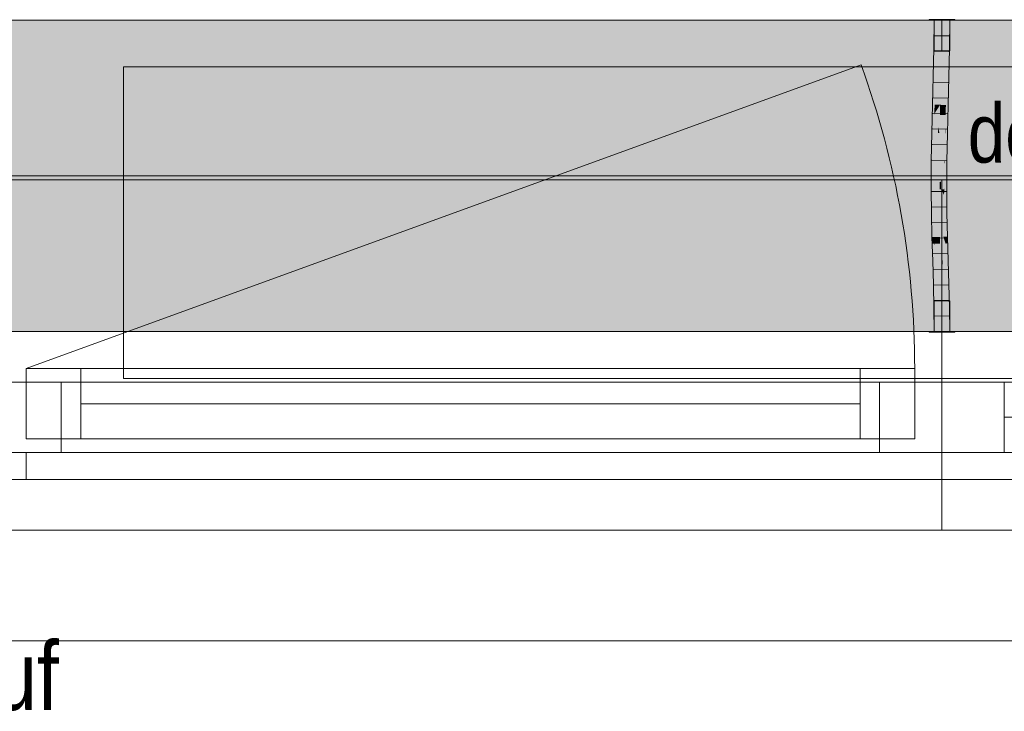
# Model space of a CAD drawing. Extents: x -620 to 300, y 62 to 1112.
# Tile 33 of 71: x -119 to -93, y 596 to 614. Entities that reach past the tile are written whole.
import ezdxf
from ezdxf.lldxf.tags import DXFTag

# ---------------------------------------------------------------- set-up
doc = ezdxf.new("R2010")
doc.units = 0
doc.layers.get('0').update_dxf_attribs({"lineweight": 13})
for name, color, linetype, lineweight, true_color in [('30 -33 Aussenwände- 7 Fassade_ Elemente', 7, 'Continuous', 9, 0x00aacc), ('30 -35 Decken- 1 Konstruktion-Träger- Stahlbeton', 7, 'grob-A06GA1998I', 13, 0x33aa00), ('70 -72 Beschriftung- 1 Beschriftung allgemein', 7, 'Continuous', 9, 0xff6633), ('E_Leerrohr 20', 7, 'Continuous', 13, 0xcc0099), ('E_Leerrohr 20-Shading', 7, 'Continuous', 13, 0xcc0099), ('iwb_Schraffur_Unterzug', 7, 'Continuous', 5, 0xffffcc)]:
    doc.layers.add(name, color=color, linetype=linetype, lineweight=lineweight, true_color=true_color)
doc.layers.add('70 -71 Achsen- 1 Gebäudeachsen', color=7, linetype='STRICHPUNKT2-A06GA19A8I', lineweight=18)
doc.styles.get("Standard").update_dxf_attribs({"font": 'ARIALN.TTF'})
tags = doc.linetypes.add('grob-A06GA1998I', pattern=[14, 3, -8, 3]).pattern_tags.tags
tags[8:9] = [DXFTag(74, 4), DXFTag(75, 0), DXFTag(340, '0'), DXFTag(46, 0.0), DXFTag(50, 0.0), DXFTag(44, 0.0), DXFTag(45, 0.0)]
tags[6:7] = [DXFTag(74, 4), DXFTag(75, 0), DXFTag(340, '0'), DXFTag(46, 0.0), DXFTag(50, 0.0), DXFTag(44, 0.0), DXFTag(45, 0.0)]
tags[4:5] = [DXFTag(74, 4), DXFTag(75, 0), DXFTag(340, '0'), DXFTag(46, 0.0), DXFTag(50, 0.0), DXFTag(44, 0.0), DXFTag(45, 0.0)]
tags = doc.linetypes.add('STRICHPUNKT2', pattern=[12.7, 6.35, -3.175, 0, -3.175]).pattern_tags.tags
tags[10:11] = [DXFTag(74, 4), DXFTag(75, 0), DXFTag(340, '0'), DXFTag(46, 0.0), DXFTag(50, 0.0), DXFTag(44, 0.0), DXFTag(45, 0.0)]
tags[8:9] = [DXFTag(74, 4), DXFTag(75, 0), DXFTag(340, '0'), DXFTag(46, 0.0), DXFTag(50, 0.0), DXFTag(44, 0.0), DXFTag(45, 0.0)]
tags[6:7] = [DXFTag(74, 4), DXFTag(75, 0), DXFTag(340, '0'), DXFTag(46, 0.0), DXFTag(50, 0.0), DXFTag(44, 0.0), DXFTag(45, 0.0)]
tags[4:5] = [DXFTag(74, 4), DXFTag(75, 0), DXFTag(340, '0'), DXFTag(46, 0.0), DXFTag(50, 0.0), DXFTag(44, 0.0), DXFTag(45, 0.0)]
tags = doc.linetypes.add('STRICHPUNKT2-A06GA19A8I', pattern=[12.7, 6.35, -3.175, 0, -3.175]).pattern_tags.tags
tags[10:11] = [DXFTag(74, 4), DXFTag(75, 0), DXFTag(340, '0'), DXFTag(46, 0.0), DXFTag(50, 0.0), DXFTag(44, 0.0), DXFTag(45, 0.0)]
tags[8:9] = [DXFTag(74, 4), DXFTag(75, 0), DXFTag(340, '0'), DXFTag(46, 0.0), DXFTag(50, 0.0), DXFTag(44, 0.0), DXFTag(45, 0.0)]
tags[6:7] = [DXFTag(74, 4), DXFTag(75, 0), DXFTag(340, '0'), DXFTag(46, 0.0), DXFTag(50, 0.0), DXFTag(44, 0.0), DXFTag(45, 0.0)]
tags[4:5] = [DXFTag(74, 4), DXFTag(75, 0), DXFTag(340, '0'), DXFTag(46, 0.0), DXFTag(50, 0.0), DXFTag(44, 0.0), DXFTag(45, 0.0)]

# ---------------------------------------------------------------- blocks, each defined once
blk = doc.blocks.new('Shading-A06GA1818I', base_point=(-94.738, 610.71))
at = {"layer": 'E_Leerrohr 20-Shading', "color": 224, "true_color": 0x8d0069}
for points in [[(-95.019, 613.614), (-95.077, 613.614), (-95.025, 612.891), (-95.084, 612.892)], [(-94.677, 613.614), (-94.736, 613.614), (-94.688, 612.886), (-94.742, 612.887)], [(-94.684, 612.886), (-94.677, 613.614), (-94.688, 612.886)], [(-95.025, 612.891), (-95.084, 612.892), (-95.042, 612.167), (-95.099, 612.169)], [(-95.04, 612.167), (-95.025, 612.891), (-95.042, 612.167)], [(-94.73, 612.886), (-94.742, 612.887), (-94.75, 612.16), (-94.758, 612.161)], [(-94.714, 612.159), (-94.688, 612.886), (-94.75, 612.16), (-94.73, 612.886)], [(-94.699, 612.159), (-94.684, 612.886), (-94.714, 612.159), (-94.688, 612.886)], [(-95.042, 612.167), (-95.099, 612.169), (-95.065, 611.443), (-95.119, 611.444)], [(-95.065, 611.443), (-95.061, 611.443), (-95.042, 612.167), (-95.04, 612.167)], [(-95.061, 611.443), (-95.06, 611.443), (-95.04, 612.167)], [(-94.75, 612.16), (-94.758, 612.161), (-94.775, 611.435), (-94.777, 611.435)], [(-94.775, 611.435), (-94.764, 611.435), (-94.75, 612.16), (-94.738, 612.16)], [(-94.764, 611.435), (-94.748, 611.435), (-94.738, 612.16), (-94.714, 612.159)], [(-94.719, 611.434), (-94.699, 612.159), (-94.748, 611.435), (-94.714, 612.159)], [(-95.138, 610.719), (-95.073, 611.169), (-95.119, 611.444), (-95.065, 611.443)], [(-95.065, 611.443), (-95.073, 611.169), (-95.061, 611.443), (-95.067, 611.207)], [(-95.067, 611.207), (-95.066, 611.217), (-95.061, 611.443), (-95.06, 611.443)], [(-94.784, 611.174), (-94.782, 610.913), (-94.775, 611.435), (-94.764, 611.435)], [(-94.775, 611.435), (-94.777, 611.435), (-94.784, 611.174)], [(-94.782, 610.913), (-94.78, 610.711), (-94.764, 611.435), (-94.748, 611.435)], [(-94.738, 610.71), (-94.719, 611.434), (-94.78, 610.711), (-94.748, 611.435)], [(-95.088, 610.718), (-95.083, 610.848), (-95.138, 610.719), (-95.073, 611.169)], [(-95.079, 610.718), (-95.066, 611.217), (-95.088, 610.718)], [(-95.073, 611.169), (-95.083, 610.848), (-95.067, 611.207), (-95.069, 611.153)], [(-95.069, 611.153), (-95.066, 611.217), (-95.067, 611.207)], [(-94.796, 610.711), (-94.789, 610.711), (-94.784, 611.174), (-94.782, 610.913)], [(-94.789, 610.711), (-94.78, 610.711), (-94.782, 610.913)], [(-95.088, 610.718), (-95.138, 610.719), (-95.112, 609.991), (-95.151, 609.992)], [(-95.093, 609.991), (-95.079, 610.718), (-95.112, 609.991), (-95.088, 610.718)], [(-94.807, 609.988), (-94.789, 610.711), (-94.81, 609.988), (-94.794, 610.711)], [(-94.794, 610.711), (-94.796, 610.711), (-94.81, 609.988)], [(-94.803, 609.988), (-94.78, 610.711), (-94.807, 609.988), (-94.789, 610.711)], [(-94.802, 609.988), (-94.78, 610.711), (-94.793, 610.316)], [(-94.802, 609.988), (-94.751, 609.987), (-94.78, 610.711), (-94.738, 610.71)], [(-94.803, 609.988), (-94.802, 609.988), (-94.793, 610.316)], [(-95.114, 609.63), (-95.112, 609.991), (-95.153, 609.631), (-95.151, 609.992)], [(-95.096, 609.264), (-95.093, 609.991), (-95.117, 609.264), (-95.112, 609.991)], [(-94.811, 609.625), (-94.81, 609.625), (-94.81, 609.988), (-94.807, 609.988)], [(-94.81, 609.625), (-94.806, 609.625), (-94.807, 609.988), (-94.803, 609.988)], [(-94.806, 609.625), (-94.753, 609.624), (-94.802, 609.988), (-94.751, 609.987)], [(-94.806, 609.625), (-94.802, 609.988), (-94.806, 609.698)], [(-94.802, 609.988), (-94.803, 609.988), (-94.806, 609.698)], [(-95.117, 609.264), (-95.114, 609.63), (-95.154, 609.264), (-95.153, 609.631)], [(-94.813, 609.265), (-94.811, 609.625), (-94.812, 609.463)], [(-94.813, 609.265), (-94.809, 609.265), (-94.811, 609.625), (-94.806, 609.625)], [(-94.811, 609.625), (-94.811, 609.625), (-94.812, 609.463)], [(-94.809, 609.265), (-94.754, 609.266), (-94.806, 609.625), (-94.753, 609.624)], [(-95.117, 609.264), (-95.154, 609.264), (-95.103, 608.654), (-95.146, 608.653)], [(-95.088, 608.654), (-95.096, 609.264), (-95.103, 608.654), (-95.117, 609.264)], [(-94.795, 608.659), (-94.809, 609.265), (-94.805, 608.659), (-94.81, 609.265)], [(-94.747, 608.66), (-94.754, 609.266), (-94.795, 608.659), (-94.809, 609.265)], [(-95.103, 608.654), (-95.146, 608.653), (-95.078, 608.044), (-95.132, 608.042)], [(-95.073, 608.044), (-95.088, 608.654), (-95.078, 608.044), (-95.103, 608.654)], [(-94.795, 608.659), (-94.805, 608.659), (-94.77, 608.052), (-94.79, 608.052)], [(-94.732, 608.053), (-94.747, 608.66), (-94.77, 608.052), (-94.795, 608.659)], [(-95.132, 608.042), (-95.11, 607.875), (-95.078, 608.044), (-95.069, 607.875)], [(-95.11, 607.875), (-95.132, 608.042), (-95.127, 607.875)], [(-95.066, 607.806), (-95.073, 608.044), (-95.078, 608.044)], [(-94.761, 607.878), (-94.77, 608.052), (-94.785, 607.877), (-94.79, 608.052)], [(-94.727, 607.878), (-94.732, 608.053), (-94.761, 607.878), (-94.77, 608.052)], [(-95.113, 607.434), (-95.055, 607.435), (-95.127, 607.875), (-95.11, 607.875)], [(-95.11, 607.875), (-95.055, 607.435), (-95.069, 607.875), (-95.066, 607.806)], [(-94.739, 607.445), (-94.761, 607.878), (-94.772, 607.444), (-94.785, 607.877)], [(-94.739, 607.445), (-94.714, 607.445), (-94.761, 607.878), (-94.727, 607.878)], [(-95.055, 607.435), (-95.113, 607.434), (-95.037, 606.827), (-95.096, 606.826)], [(-94.739, 607.445), (-94.772, 607.444), (-94.709, 606.836), (-94.755, 606.834)], [(-94.696, 606.836), (-94.714, 607.445), (-94.709, 606.836), (-94.739, 607.445)], [(-95.037, 606.827), (-95.096, 606.826), (-95.025, 606.22), (-95.083, 606.219)], [(-95.024, 606.22), (-95.037, 606.827), (-95.025, 606.22), (-95.037, 606.827)], [(-94.709, 606.836), (-94.755, 606.834), (-94.686, 606.225), (-94.741, 606.224)], [(-94.683, 606.225), (-94.696, 606.836), (-94.686, 606.225), (-94.709, 606.836)], [(-95.025, 606.22), (-95.083, 606.219), (-95.023, 605.614), (-95.077, 605.614)], [(-95.019, 605.614), (-95.024, 606.22), (-95.023, 605.614), (-95.025, 606.22)], [(-94.677, 605.614), (-94.686, 606.225), (-94.736, 605.614), (-94.741, 606.224)], [(-94.677, 605.614), (-94.683, 606.225), (-94.686, 606.225)]]:
    blk.add_solid(points, dxfattribs=at)
at = {"layer": 'E_Leerrohr 20-Shading', "color": 222, "true_color": 0xc40093}
for points in [[(-94.912, 613.614), (-95.019, 613.614), (-94.912, 612.889), (-95.025, 612.891)], [(-94.884, 612.889), (-94.877, 613.614), (-94.912, 612.889), (-94.912, 613.614)], [(-94.877, 613.614), (-94.884, 612.889), (-94.879, 612.889)], [(-94.879, 612.889), (-94.873, 612.889), (-94.877, 613.614)], [(-94.873, 612.889), (-94.742, 612.887), (-94.877, 613.614), (-94.736, 613.614)], [(-94.98, 612.89), (-95.025, 612.891), (-94.977, 612.166), (-95.04, 612.167)], [(-94.917, 612.164), (-94.912, 612.889), (-94.977, 612.166), (-94.98, 612.89)], [(-94.899, 612.164), (-94.884, 612.889), (-94.917, 612.164), (-94.912, 612.889)], [(-94.884, 612.889), (-94.899, 612.164), (-94.894, 612.164)], [(-94.884, 612.164), (-94.879, 612.889), (-94.894, 612.164), (-94.884, 612.889)], [(-94.884, 612.164), (-94.862, 612.163), (-94.879, 612.889), (-94.873, 612.889)], [(-94.862, 612.163), (-94.758, 612.161), (-94.873, 612.889), (-94.742, 612.887)], [(-94.977, 612.166), (-95.04, 612.167), (-94.976, 611.441), (-95.06, 611.443)], [(-94.976, 611.441), (-94.932, 611.439), (-94.977, 612.166), (-94.92, 612.164)], [(-94.932, 611.439), (-94.923, 611.439), (-94.92, 612.164), (-94.917, 612.164)], [(-94.919, 611.439), (-94.899, 612.164), (-94.923, 611.439), (-94.917, 612.164)], [(-94.894, 612.164), (-94.899, 612.164), (-94.907, 611.439), (-94.919, 611.439)], [(-94.889, 611.438), (-94.884, 612.164), (-94.907, 611.439), (-94.894, 612.164)], [(-94.889, 611.438), (-94.848, 611.437), (-94.884, 612.164), (-94.862, 612.163)], [(-94.848, 611.437), (-94.777, 611.435), (-94.862, 612.163), (-94.758, 612.161)], [(-95.06, 611.443), (-95.066, 611.217), (-94.976, 611.441), (-94.975, 611.358)], [(-94.976, 611.441), (-94.975, 611.358), (-94.932, 611.439), (-94.932, 611.426)], [(-94.932, 611.426), (-94.975, 611.358), (-94.943, 610.734), (-94.975, 610.859)], [(-94.938, 610.714), (-94.923, 611.439), (-94.943, 610.734), (-94.932, 611.426)], [(-94.923, 611.439), (-94.938, 610.714), (-94.926, 611.175)], [(-94.932, 611.426), (-94.923, 611.439), (-94.932, 611.439)], [(-94.926, 611.175), (-94.919, 611.439), (-94.923, 611.439)], [(-94.926, 611.175), (-94.912, 611.175), (-94.919, 611.439), (-94.907, 611.439)], [(-94.912, 611.175), (-94.891, 611.175), (-94.907, 611.439), (-94.889, 611.438)], [(-94.889, 611.438), (-94.891, 611.175), (-94.848, 611.437), (-94.843, 611.174)], [(-94.848, 611.437), (-94.843, 611.174), (-94.777, 611.435), (-94.784, 611.174)], [(-95.066, 611.217), (-95.079, 610.718), (-95.057, 610.717)], [(-94.975, 611.358), (-95.066, 611.217), (-94.975, 610.859)], [(-95.057, 610.717), (-94.974, 610.715), (-95.066, 611.217), (-94.975, 610.859)], [(-94.926, 611.175), (-94.938, 610.714), (-94.923, 611.175), (-94.934, 610.714)], [(-94.934, 610.714), (-94.92, 610.714), (-94.923, 611.175), (-94.912, 611.175)], [(-94.92, 610.714), (-94.895, 610.713), (-94.912, 611.175), (-94.891, 611.175)], [(-94.891, 611.175), (-94.895, 610.713), (-94.843, 611.174), (-94.835, 610.712)], [(-94.843, 611.174), (-94.835, 610.712), (-94.784, 611.174), (-94.796, 610.711)], [(-95.057, 610.717), (-95.079, 610.718), (-95.047, 609.991), (-95.093, 609.991)], [(-95.047, 609.991), (-94.97, 609.99), (-95.057, 610.717), (-94.974, 610.715)], [(-94.975, 610.859), (-94.974, 610.715), (-94.943, 610.734), (-94.943, 610.714)], [(-94.974, 610.715), (-94.97, 609.99), (-94.943, 610.714), (-94.951, 609.99)], [(-94.951, 609.99), (-94.938, 610.714), (-94.943, 610.714)], [(-94.934, 610.714), (-94.938, 610.714), (-94.948, 609.99), (-94.951, 609.99)], [(-94.93, 609.989), (-94.92, 610.714), (-94.948, 609.99), (-94.934, 610.714)], [(-94.943, 610.714), (-94.938, 610.714), (-94.943, 610.734)], [(-94.899, 609.989), (-94.895, 610.713), (-94.93, 609.989), (-94.92, 610.714)], [(-94.899, 609.989), (-94.825, 609.988), (-94.895, 610.713), (-94.835, 610.712)], [(-94.835, 610.712), (-94.825, 609.988), (-94.797, 610.711), (-94.818, 609.988)], [(-94.818, 609.988), (-94.81, 609.988), (-94.797, 610.711), (-94.796, 610.711)], [(-95.047, 609.991), (-95.093, 609.991), (-95.045, 609.265), (-95.096, 609.264)], [(-95.047, 609.991), (-95.046, 609.629), (-94.97, 609.99), (-94.966, 609.628)], [(-94.97, 609.99), (-94.966, 609.628), (-94.951, 609.99), (-94.953, 609.628)], [(-94.935, 609.265), (-94.93, 609.989), (-94.953, 609.628), (-94.948, 609.99)], [(-94.948, 609.99), (-94.951, 609.99), (-94.953, 609.628)], [(-94.9, 609.462), (-94.899, 609.989), (-94.933, 609.461), (-94.93, 609.989)], [(-94.899, 609.989), (-94.9, 609.265), (-94.823, 609.369), (-94.825, 609.265)], [(-94.899, 609.989), (-94.823, 609.369), (-94.825, 609.988)], [(-94.818, 609.988), (-94.825, 609.988), (-94.821, 609.885)], [(-94.821, 609.885), (-94.825, 609.988), (-94.824, 609.782)], [(-94.81, 609.988), (-94.818, 609.988), (-94.811, 609.625), (-94.821, 609.885)], [(-94.811, 609.625), (-94.821, 609.885), (-94.823, 609.265), (-94.824, 609.782)], [(-95.046, 609.629), (-95.045, 609.265), (-94.966, 609.628), (-94.961, 609.265)], [(-94.962, 609.628), (-94.966, 609.628), (-94.958, 609.265), (-94.961, 609.265)], [(-94.953, 609.628), (-94.962, 609.628), (-94.954, 609.265), (-94.958, 609.265)], [(-94.935, 609.265), (-94.953, 609.628), (-94.954, 609.265)], [(-94.935, 609.265), (-94.9, 609.265), (-94.933, 609.461), (-94.9, 609.462)], [(-94.811, 609.625), (-94.823, 609.265), (-94.82, 609.265)], [(-94.815, 609.463), (-94.82, 609.265), (-94.812, 609.463), (-94.813, 609.265)], [(-94.811, 609.625), (-94.815, 609.463), (-94.812, 609.463)], [(-95.045, 609.265), (-95.096, 609.264), (-95.05, 608.654), (-95.088, 608.654)], [(-95.05, 608.654), (-94.948, 608.656), (-95.045, 609.265), (-94.961, 609.265)], [(-94.961, 609.265), (-94.948, 608.656), (-94.958, 609.265), (-94.947, 608.656)], [(-94.947, 608.656), (-94.954, 609.265), (-94.958, 609.265)], [(-94.935, 609.265), (-94.954, 609.265), (-94.933, 608.657), (-94.947, 608.656)], [(-94.898, 608.657), (-94.9, 609.265), (-94.933, 608.657), (-94.935, 609.265)], [(-94.825, 609.265), (-94.9, 609.265), (-94.829, 609.137)], [(-94.829, 609.137), (-94.9, 609.265), (-94.841, 608.658), (-94.898, 608.657)], [(-94.823, 609.265), (-94.825, 609.265), (-94.824, 609.129), (-94.829, 609.137)], [(-94.813, 609.265), (-94.824, 609.129), (-94.818, 608.659), (-94.828, 608.659)], [(-94.825, 609.265), (-94.823, 609.265), (-94.823, 609.369)], [(-94.823, 609.265), (-94.824, 609.129), (-94.82, 609.265)], [(-94.824, 609.129), (-94.813, 609.265), (-94.82, 609.265)], [(-94.813, 609.265), (-94.818, 608.659), (-94.805, 608.659)], [(-94.824, 609.129), (-94.829, 609.137), (-94.837, 608.658), (-94.841, 608.658)], [(-94.837, 608.658), (-94.828, 608.659), (-94.824, 609.129)], [(-95.05, 608.654), (-95.088, 608.654), (-95.061, 608.044), (-95.073, 608.044)], [(-95.061, 608.044), (-94.932, 608.048), (-95.05, 608.654), (-94.948, 608.656)], [(-94.932, 608.048), (-94.947, 608.656), (-94.948, 608.656)], [(-94.933, 608.657), (-94.947, 608.656), (-94.928, 608.048), (-94.932, 608.048)], [(-94.893, 608.049), (-94.898, 608.657), (-94.928, 608.048), (-94.933, 608.657)], [(-94.898, 608.657), (-94.893, 608.049), (-94.837, 608.658), (-94.856, 608.05)], [(-94.856, 608.05), (-94.839, 608.05), (-94.837, 608.658), (-94.828, 608.659)], [(-94.828, 608.659), (-94.839, 608.05), (-94.818, 608.659), (-94.824, 608.051)], [(-94.824, 608.051), (-94.79, 608.052), (-94.818, 608.659), (-94.805, 608.659)], [(-95.061, 608.044), (-95.073, 608.044), (-95.066, 607.806)], [(-94.927, 607.877), (-94.932, 608.048), (-95.064, 607.875), (-95.061, 608.044)], [(-94.928, 608.048), (-94.932, 608.048), (-94.927, 607.877)], [(-94.888, 607.44), (-94.893, 608.049), (-94.927, 607.877), (-94.928, 608.048)], [(-94.893, 608.049), (-94.888, 607.44), (-94.856, 608.05), (-94.875, 607.44)], [(-94.875, 607.44), (-94.852, 607.441), (-94.856, 608.05), (-94.839, 608.05)], [(-94.825, 608.004), (-94.839, 608.05), (-94.831, 607.442), (-94.852, 607.441)], [(-94.824, 608.051), (-94.839, 608.05), (-94.825, 608.004)], [(-94.785, 607.877), (-94.825, 608.004), (-94.792, 607.443), (-94.831, 607.442)], [(-94.79, 608.052), (-94.824, 608.051), (-94.785, 607.877), (-94.825, 608.004)], [(-95.066, 607.806), (-94.914, 607.439), (-95.064, 607.875), (-94.927, 607.877)], [(-94.914, 607.439), (-95.066, 607.806), (-95.055, 607.435)], [(-94.888, 607.44), (-94.927, 607.877), (-94.914, 607.439)], [(-94.792, 607.443), (-94.772, 607.444), (-94.785, 607.877)], [(-94.914, 607.439), (-95.055, 607.435), (-94.896, 606.831), (-95.037, 606.827)], [(-94.888, 607.44), (-94.914, 607.439), (-94.883, 606.831), (-94.896, 606.831)], [(-94.888, 607.44), (-94.885, 607.129), (-94.875, 607.44)], [(-94.885, 607.129), (-94.852, 607.441), (-94.875, 607.44)], [(-94.885, 607.129), (-94.883, 606.831), (-94.852, 607.441), (-94.864, 606.832)], [(-94.831, 607.442), (-94.852, 607.441), (-94.838, 606.832), (-94.864, 606.832)], [(-94.792, 607.443), (-94.831, 607.442), (-94.802, 606.833), (-94.838, 606.832)], [(-94.802, 606.833), (-94.755, 606.834), (-94.792, 607.443), (-94.772, 607.444)], [(-95.028, 606.828), (-95.037, 606.827), (-95.024, 606.22)], [(-94.883, 606.222), (-94.896, 606.831), (-95.024, 606.22), (-95.028, 606.828)], [(-94.883, 606.831), (-94.896, 606.831), (-94.879, 606.222), (-94.883, 606.222)], [(-94.879, 606.222), (-94.874, 606.222), (-94.883, 606.831), (-94.864, 606.832)], [(-94.864, 606.832), (-94.874, 606.222), (-94.802, 606.833), (-94.811, 606.223)], [(-94.811, 606.223), (-94.741, 606.224), (-94.802, 606.833), (-94.755, 606.834)], [(-94.883, 606.222), (-95.024, 606.22), (-94.877, 605.614), (-95.019, 605.614)], [(-94.879, 606.222), (-94.883, 606.222), (-94.877, 605.614)], [(-94.877, 605.614), (-94.874, 606.222), (-94.879, 606.222)], [(-94.874, 606.222), (-94.877, 605.614), (-94.811, 606.223), (-94.819, 605.614)], [(-94.819, 605.614), (-94.736, 605.614), (-94.811, 606.223), (-94.741, 606.224)]]:
    blk.add_solid(points, dxfattribs=at)
blk = doc.blocks.new('Shading-A06GA1838I', base_point=(-94.677, 606.402))
at = {"layer": 'E_Leerrohr 20-Shading', "color": 224, "true_color": 0xae0082}
for points in [[(-94.877, 606.402), (-95.077, 606.402), (-94.877, 605.614), (-95.077, 605.614)], [(-94.677, 606.402), (-94.877, 606.402), (-94.677, 605.614), (-94.877, 605.614)], [(-94.877, 605.614), (-95.207, 605.614), (-94.877, 605.602), (-95.207, 605.602)], [(-94.547, 605.614), (-94.877, 605.614), (-94.547, 605.602), (-94.877, 605.602)]]:
    blk.add_solid(points, dxfattribs=at)
blk = doc.blocks.new('Shading-A06GA1858I', base_point=(-94.877, 612.826))
at = {"layer": 'E_Leerrohr 20-Shading', "color": 224, "true_color": 0xae0082}
for points in [[(-95.207, 613.614), (-94.877, 613.614), (-95.207, 613.626), (-94.877, 613.626)], [(-95.077, 612.826), (-94.877, 612.826), (-95.077, 613.614), (-94.877, 613.614)], [(-94.877, 613.614), (-94.547, 613.614), (-94.877, 613.626), (-94.547, 613.626)], [(-94.877, 612.826), (-94.677, 612.826), (-94.877, 613.614), (-94.677, 613.614)]]:
    blk.add_solid(points, dxfattribs=at)
blk = doc.blocks.new('Referenz-A06GA19C8I')
at = {"layer": '30 -33 Aussenwände- 7 Fassade_ Elemente', "color": 0, "linetype": 'Continuous', "lineweight": -2, "ltscale": 0.13}
for p, q in [((-121.676, 613.614), (34.324, 613.614)), ((-118.376, 604.664), (-116.976, 604.664)), ((-118.376, 602.864), (-118.376, 604.664)), ((-118.376, 604.664), (-95.576, 604.664)), ((-118.376, 602.864), (-118.376, 604.664)), ((-116.976, 604.664), (-116.976, 602.864)), ((-96.976, 604.664), (-95.576, 604.664)), ((-96.976, 602.864), (-96.976, 604.664)), ((-95.576, 604.664), (-95.576, 602.864)), ((-95.576, 604.664), (-95.576, 602.864)), ((-119.276, 604.314), (-94.876, 604.314)), ((-119.276, 604.314), (-117.476, 604.314)), ((-117.476, 604.314), (-117.476, 602.514)), ((-96.476, 602.514), (-96.476, 604.314)), ((-96.476, 604.314), (-94.876, 604.314)), ((-94.876, 604.314), (-70.476, 604.314)), ((-94.876, 602.514), (-94.876, 604.314)), ((-94.876, 604.314), (-93.276, 604.314)), ((-94.876, 602.514), (-94.876, 604.314)), ((-93.276, 604.314), (-93.276, 602.514)), ((-96.976, 603.764), (-116.976, 603.764)), ((-93.276, 603.414), (-72.276, 603.414)), ((-95.576, 602.864), (-118.376, 602.864)), ((-116.976, 602.864), (-118.376, 602.864)), ((-95.576, 602.864), (-96.976, 602.864)), ((-94.876, 602.514), (-119.276, 602.514)), ((-117.476, 602.514), (-119.276, 602.514)), ((-118.376, 602.514), (-119.276, 602.514)), ((-118.376, 601.814), (-118.376, 602.514)), ((-94.876, 602.514), (-96.476, 602.514)), ((-93.276, 602.514), (-94.876, 602.514)), ((-70.476, 602.514), (-94.876, 602.514)), ((31.024, 601.814), (-448.376, 601.814)), ((-121.676, 601.814), (-118.376, 601.814)), ((37.424, 597.674), (-124.776, 597.674))]:
    blk.add_line(p, q, dxfattribs=at)
at = {"layer": '30 -33 Aussenwände- 7 Fassade_ Elemente', "color": 0, "linetype": 'grob-A06GA1998I', "lineweight": -2, "ltscale": 0.13}
for p, q in [((-118.376, 604.664), (-96.951, 612.462)), ((-115.876, 612.414), (-73.876, 612.414)), ((-115.876, 604.414), (-115.876, 612.414)), ((-73.876, 604.414), (-115.876, 604.414))]:
    blk.add_line(p, q, dxfattribs=at)
at = {"layer": '30 -33 Aussenwände- 7 Fassade_ Elemente', "color": 0, "lineweight": -2}
for p, q in [((-94.876, 609.514), (-119.076, 609.514)), ((-70.676, 609.514), (-94.876, 609.514)), ((-94.876, 604.314), (-94.876, 609.514)), ((-118.376, 602.864), (-118.376, 604.664)), ((-118.376, 604.664), (-116.976, 604.664)), ((-116.976, 602.864), (-116.976, 604.664)), ((-116.976, 604.664), (-96.976, 604.664)), ((-96.976, 604.664), (-96.976, 602.864)), ((-96.976, 604.664), (-95.576, 604.664)), ((-95.576, 604.664), (-95.576, 602.864)), ((-117.476, 604.314), (-119.076, 604.314)), ((-117.476, 602.514), (-117.476, 604.314)), ((-96.476, 602.514), (-96.476, 604.314)), ((-96.476, 604.314), (-94.876, 604.314)), ((-94.876, 604.314), (-94.876, 602.514)), ((-93.276, 604.314), (-94.876, 604.314)), ((-96.976, 603.764), (-116.976, 603.764)), ((-116.976, 602.864), (-118.376, 602.864)), ((-96.976, 602.864), (-116.976, 602.864)), ((-95.576, 602.864), (-96.976, 602.864)), ((-119.076, 602.514), (-117.476, 602.514)), ((-96.476, 602.514), (-117.476, 602.514)), ((-94.876, 602.514), (-96.476, 602.514)), ((-94.876, 602.514), (-94.876, 600.514)), ((-94.876, 602.514), (-93.276, 602.514)), ((-94.876, 600.514), (-119.076, 600.514)), ((-70.676, 600.514), (-94.876, 600.514))]:
    blk.add_line(p, q, dxfattribs=at)
at = {"layer": '30 -33 Aussenwände- 7 Fassade_ Elemente', "color": 0, "linetype": 'grob-A06GA1998I', "lineweight": -2, "ltscale": 0.13}
blk.add_ellipse((-118.376, 604.664), major_axis=(22.8, 0), ratio=1, start_param=0, end_param=0.349066, dxfattribs=at)
at = {"layer": '30 -35 Decken- 1 Konstruktion-Träger- Stahlbeton', "color": 0, "lineweight": -2}
for p, q in [((-452.176, 613.614), (34.824, 613.614)), ((-452.176, 605.614), (34.824, 605.614))]:
    blk.add_line(p, q, dxfattribs=at)
at = {"layer": '70 -71 Achsen- 1 Gebäudeachsen', "color": 0, "linetype": 'STRICHPUNKT2-A06GA19A8I', "lineweight": -2, "ltscale": 0.13}
blk.add_line((-539.606, 609.614), (74.639, 609.614), dxfattribs=at)
at = {"layer": '30 -33 Aussenwände- 7 Fassade_ Elemente', "color": 0, "linetype": 'Continuous', "lineweight": -2, "ltscale": 0.13, "insert": (-94.214, 611.466), "char_height": 1.51033, "attachment_point": 1}
blk.add_mtext('{\\fArial Narrow;dezentrales Lüftungsgerät}', dxfattribs=at)
at = {"layer": '70 -72 Beschriftung- 1 Beschriftung allgemein', "color": 0, "linetype": 'Continuous', "lineweight": -2, "ltscale": 0.13, "insert": (-126.176, 597.657), "char_height": 1.76205, "attachment_point": 1}
blk.add_mtext('{\\fArial Narrow;Notablauf}', dxfattribs=at)
blk = doc.blocks.new('Referenz-A06GA19E8I')
at = {"layer": 'iwb_Schraffur_Unterzug', "linetype": 'Continuous', "ltscale": 0.13}
for points in [[(-539.606, 613.614), (74.639, 613.614), (74.639, 609.468)], [(-539.606, 613.614), (74.639, 609.468), (-539.606, 611.96)], [(-539.606, 611.96), (74.639, 609.468), (74.639, 605.614)], [(-539.606, 611.96), (74.639, 605.614), (-539.606, 605.614)]]:
    blk.add_solid(points, dxfattribs=at)
blk = doc.blocks.new('Enddeckel-A06GA1JQ8I')
at = {"color": 0, "linetype": 'ByBlock', "lineweight": -2, "ltscale": 0.13}
for p, q in [((-95.077, 606.402), (-95.077, 605.614)), ((-94.96, 606.402), (-95.077, 606.402)), ((-94.795, 606.402), (-94.96, 606.402)), ((-94.677, 606.402), (-94.795, 606.402)), ((-94.677, 605.614), (-94.677, 606.402)), ((-95.207, 605.614), (-95.207, 605.602)), ((-95.014, 605.614), (-95.207, 605.614)), ((-94.96, 605.614), (-95.077, 605.614)), ((-94.741, 605.614), (-95.014, 605.614)), ((-94.795, 605.614), (-94.96, 605.614)), ((-94.677, 605.614), (-94.795, 605.614)), ((-94.547, 605.614), (-94.741, 605.614)), ((-94.547, 605.602), (-94.547, 605.614)), ((-95.014, 605.602), (-95.207, 605.602)), ((-94.741, 605.602), (-95.014, 605.602)), ((-94.547, 605.602), (-94.741, 605.602))]:
    blk.add_line(p, q, dxfattribs=at)
at = {"color": 0, "linetype": 'STRICHPUNKT2', "lineweight": 5, "ltscale": 0.13}
blk.add_line((-94.877, 605.614), (-94.877, 606.402), dxfattribs=at)
blk = doc.blocks.new('Flexrohr-A06GA1L48I')
at = {"color": 0, "linetype": 'ByBlock', "lineweight": -2, "ltscale": 0.13}
for p, q in [((-95.077, 613.614), (-95.084, 612.892)), ((-95.077, 613.614), (-94.677, 613.614)), ((-94.677, 613.614), (-94.684, 612.886)), ((-95.069, 613.215), (-94.693, 613.212)), ((-95.084, 612.892), (-95.099, 612.169)), ((-95.073, 612.817), (-94.697, 612.811)), ((-94.684, 612.886), (-94.699, 612.159)), ((-95.082, 612.418), (-94.706, 612.41)), ((-95.099, 612.169), (-95.119, 611.444)), ((-95.091, 612.019), (-94.715, 612.009)), ((-94.699, 612.159), (-94.719, 611.434)), ((-95.119, 611.444), (-95.138, 610.719)), ((-95.102, 611.619), (-94.726, 611.609)), ((-94.719, 611.434), (-94.738, 610.71)), ((-95.112, 611.219), (-94.737, 611.209)), ((-95.138, 610.719), (-95.151, 609.992)), ((-95.123, 610.819), (-94.747, 610.81)), ((-94.738, 610.71), (-94.751, 609.987)), ((-95.131, 610.418), (-94.755, 610.411)), ((-95.151, 609.992), (-95.154, 609.264)), ((-95.139, 610.017), (-94.763, 610.012)), ((-94.751, 609.987), (-94.754, 609.266)), ((-95.141, 609.615), (-94.765, 609.614)), ((-95.154, 609.264), (-95.146, 608.653)), ((-95.142, 609.214), (-94.766, 609.215)), ((-94.754, 609.266), (-94.747, 608.66)), ((-95.146, 608.653), (-95.132, 608.042)), ((-95.137, 608.812), (-94.761, 608.817)), ((-94.747, 608.66), (-94.732, 608.053)), ((-95.129, 608.41), (-94.753, 608.419)), ((-95.132, 608.042), (-95.113, 607.434)), ((-95.119, 608.01), (-94.743, 608.02)), ((-94.732, 608.053), (-94.714, 607.445)), ((-95.113, 607.434), (-95.096, 606.826)), ((-95.107, 607.61), (-94.731, 607.62)), ((-94.714, 607.445), (-94.696, 606.836)), ((-95.095, 607.21), (-94.719, 607.22)), ((-95.096, 606.826), (-95.083, 606.219)), ((-95.084, 606.811), (-94.708, 606.82)), ((-94.696, 606.836), (-94.683, 606.225)), ((-95.075, 606.412), (-94.699, 606.419)), ((-95.083, 606.219), (-95.077, 605.614)), ((-94.683, 606.225), (-94.677, 605.614)), ((-95.069, 606.013), (-94.693, 606.017)), ((-95.077, 605.614), (-94.677, 605.614)), ((-95.065, 605.615), (-94.689, 605.615))]:
    blk.add_line(p, q, dxfattribs=at)
blk = doc.blocks.new('Enddeckel-A06GA1LE8I')
at = {"color": 0, "linetype": 'ByBlock', "lineweight": -2, "ltscale": 0.13}
for p, q in [((-95.207, 613.626), (-95.207, 613.614)), ((-95.207, 613.626), (-95.014, 613.626)), ((-95.207, 613.614), (-95.014, 613.614)), ((-95.077, 613.614), (-95.077, 612.826)), ((-95.077, 613.614), (-94.96, 613.614)), ((-95.014, 613.626), (-94.741, 613.626)), ((-95.014, 613.614), (-94.741, 613.614)), ((-94.96, 613.614), (-94.795, 613.614)), ((-94.795, 613.614), (-94.677, 613.614)), ((-94.741, 613.626), (-94.547, 613.626)), ((-94.741, 613.614), (-94.547, 613.614)), ((-94.677, 612.826), (-94.677, 613.614)), ((-94.547, 613.614), (-94.547, 613.626)), ((-95.077, 612.826), (-94.96, 612.826)), ((-94.96, 612.826), (-94.795, 612.826)), ((-94.795, 612.826), (-94.677, 612.826))]:
    blk.add_line(p, q, dxfattribs=at)
at = {"color": 0, "linetype": 'STRICHPUNKT2', "lineweight": 5, "ltscale": 0.13}
blk.add_line((-94.877, 613.614), (-94.877, 612.826), dxfattribs=at)

msp = doc.modelspace()

# ---------------------------------------------------------------- block references
at = {"color": 8, "lineweight": 13, "ltscale": 0.13, "true_color": 0x808080}
msp.add_blockref('Referenz-A06GA19C8I', (0, 0), dxfattribs=at)
at = {"color": 8, "lineweight": 25, "ltscale": 0.25, "true_color": 0x808080}
msp.add_blockref('Referenz-A06GA19E8I', (0, 0), dxfattribs=at)
at = {"layer": 'E_Leerrohr 20'}
for name, p in [('Shading-A06GA1858I', (-94.877, 612.826)), ('Shading-A06GA1818I', (-94.738, 610.71)), ('Shading-A06GA1838I', (-94.677, 606.402))]:
    msp.add_blockref(name, p, dxfattribs=at)
at = {"layer": 'E_Leerrohr 20', "ltscale": 0.13}
for name in ['Enddeckel-A06GA1LE8I', 'Flexrohr-A06GA1L48I', 'Enddeckel-A06GA1JQ8I']:
    msp.add_blockref(name, (0, 0), dxfattribs=at)

doc.saveas('drawing.dxf')
